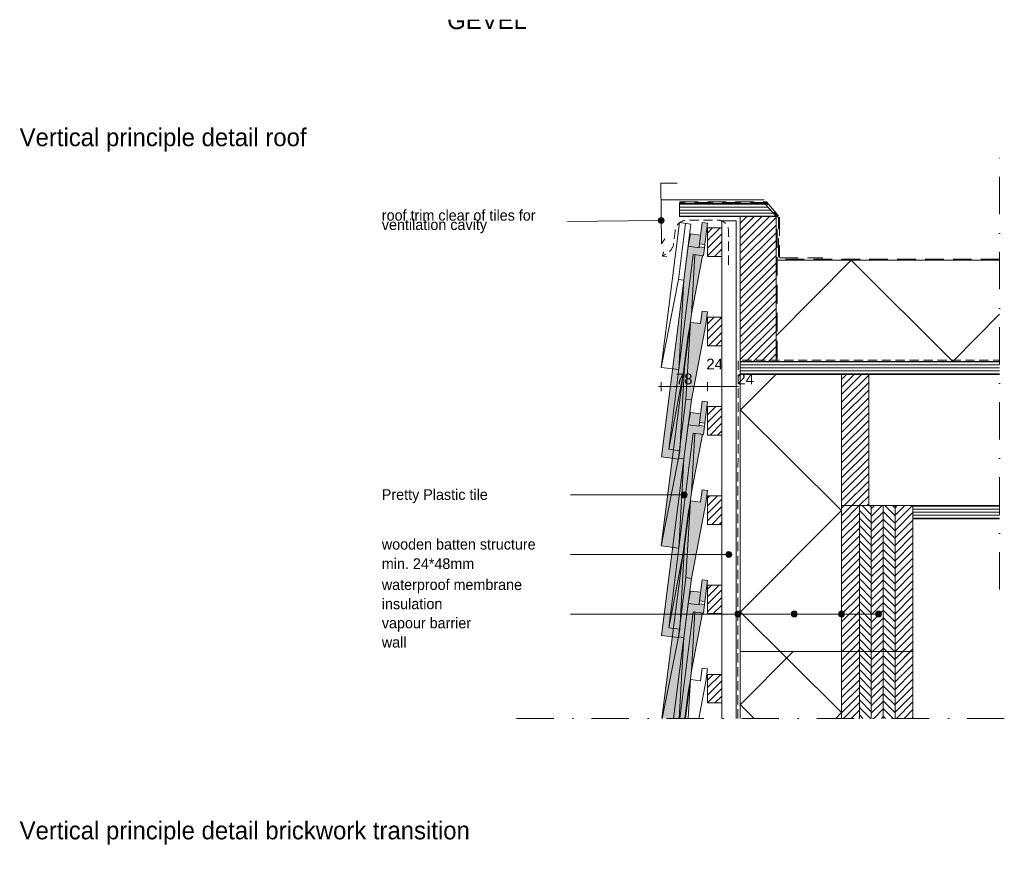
# Paper-space layout 'd-04 principle detail' of a CAD drawing. Header units: millimetres. Extents: x 14 to 195, y 11 to 290.
# Tile 2 of 2: x 18 to 183, y 150 to 290. Entities that reach past the tile are written whole.
import ezdxf
from ezdxf.xclip import XClip

# ---------------------------------------------------------------- set-up
doc = ezdxf.new("R2010")
doc.units = ezdxf.units.MM
doc.header["$MEASUREMENT"] = 0
doc.header["$XCLIPFRAME"] = 0
for name, pattern in [('B0302', [12.51, 6.26, -3.125, 0, -3.125]), ('B0701', [2.3412, 1.56, -0.7812]), ('B0703', [4.687, 3.125, -1.562])]:
    doc.linetypes.add(name, pattern=pattern)
for name, color, linetype in [('#01', 7, 'Continuous'), ('00 tegels', 7, 'Continuous'), ('Dim - 1_50_100', 7, 'Continuous'), ('Info - 1_50_100', 7, 'Continuous'), ('Info - 1_5_10', 7, 'Continuous'), ('Info - Nederlands', 7, 'Continuous')]:
    doc.layers.add(name, color=color, linetype=linetype)
doc.styles.add('GENERATED_STYLE_3', font='Helvetica.ttc')
doc.styles.add('GENERATED_STYLE_4', font='txt')
pattern_1 = [(45, (-724.6714, -74.7153), (-0.6363961, 0.6363961), [])]
pattern_2 = [(315, (-724.6714, -74.7153), (0.6363961, 0.6363961), [])]

# ---------------------------------------------------------------- blocks, each defined once
blk = doc.blocks.new('Drawing_2_1', base_point=(-724.67, -74.72))
at = {"layer": '#01', "linetype": 'Continuous', "lineweight": 0, "true_color": 0x000000}
for points in [[(125.28, 256.15), (125.32, 255.95), (125.43, 255.79), (125.59, 255.68), (125.78, 255.65), (125.97, 255.68), (126.14, 255.79), (126.24, 255.95), (126.28, 256.15), (126.24, 256.34), (126.14, 256.5), (125.97, 256.61), (125.78, 256.65), (125.59, 256.61), (125.43, 256.5), (125.32, 256.34)], [(129.13, 210.03), (129.17, 209.83), (129.28, 209.67), (129.44, 209.56), (129.63, 209.53), (129.82, 209.56), (129.98, 209.67), (130.09, 209.83), (130.13, 210.03), (130.09, 210.22), (129.98, 210.38), (129.82, 210.49), (129.63, 210.53), (129.44, 210.49), (129.28, 210.38), (129.17, 210.22)], [(136.63, 200.03), (136.67, 199.83), (136.78, 199.67), (136.94, 199.56), (137.13, 199.53), (137.32, 199.56), (137.49, 199.67), (137.6, 199.83), (137.63, 200.03), (137.6, 200.22), (137.49, 200.38), (137.32, 200.49), (137.13, 200.53), (136.94, 200.49), (136.78, 200.38), (136.67, 200.22)], [(138.15, 190.03), (138.19, 189.83), (138.3, 189.67), (138.46, 189.56), (138.65, 189.53), (138.84, 189.56), (139, 189.67), (139.11, 189.83), (139.15, 190.03), (139.11, 190.22), (139, 190.38), (138.84, 190.49), (138.65, 190.53), (138.46, 190.49), (138.3, 190.38), (138.19, 190.22)], [(147.62, 190.03), (147.66, 189.83), (147.77, 189.67), (147.93, 189.56), (148.12, 189.53), (148.31, 189.56), (148.47, 189.67), (148.58, 189.83), (148.62, 190.03), (148.58, 190.22), (148.47, 190.38), (148.31, 190.49), (148.12, 190.53), (147.93, 190.49), (147.77, 190.38), (147.66, 190.22)], [(155.56, 190.03), (155.6, 189.83), (155.71, 189.67), (155.87, 189.56), (156.06, 189.53), (156.26, 189.56), (156.42, 189.67), (156.53, 189.83), (156.56, 190.03), (156.53, 190.22), (156.42, 190.38), (156.26, 190.49), (156.06, 190.53), (155.87, 190.49), (155.71, 190.38), (155.6, 190.22)], [(161.78, 190.03), (161.82, 189.83), (161.93, 189.67), (162.09, 189.56), (162.28, 189.53), (162.48, 189.56), (162.64, 189.67), (162.75, 189.83), (162.78, 190.03), (162.75, 190.22), (162.64, 190.38), (162.48, 190.49), (162.28, 190.53), (162.09, 190.49), (161.93, 190.38), (161.82, 190.22)]]:
    blk.add_hatch(color=18, dxfattribs=at).paths.add_polyline_path(points)
at = {"layer": '00 tegels', "linetype": 'Continuous', "lineweight": 0, "true_color": 0xe4e7e8}
for points in [[(133.56, 255.67), (132.67, 255.78), (132.22, 252.22), (133.12, 252.11)], [(128.71, 216.07), (128.89, 217.47), (127.04, 217.7), (131.16, 250.41), (132.88, 250.2), (133.06, 251.61), (132.16, 251.72), (132.14, 251.57), (130.3, 251.81), (125.84, 216.43)], [(133.56, 225.67), (132.67, 225.78), (132.22, 222.22), (133.12, 222.11)], [(128.71, 186.07), (128.89, 187.47), (127.04, 187.7), (131.16, 220.41), (132.88, 220.2), (133.06, 221.61), (132.16, 221.72), (132.14, 221.57), (130.3, 221.81), (125.84, 186.43)], [(133.56, 195.67), (132.67, 195.78), (132.22, 192.22), (133.12, 192.11)], [(130.3, 191.81), (127.86, 172.5), (128.9, 172.5), (131.16, 190.41), (132.88, 190.2), (133.06, 191.61), (132.16, 191.72), (132.14, 191.57)]]:
    blk.add_hatch(color=254, dxfattribs=at).paths.add_polyline_path(points)
at = {"layer": '00 tegels', "linetype": 'Continuous', "lineweight": 0, "true_color": 0xffffff}
for points in [[(128.72, 201.09), (129.59, 216.1), (130.84, 226.02), (133.3, 238.68), (133.57, 240.8), (132.67, 240.91), (132.4, 238.81), (130.71, 239.02), (130.29, 236.91), (125.75, 201.47)], [(130.29, 206.91), (125.88, 172.5), (128.8, 172.5), (129.59, 186.1), (130.84, 196.02), (133.3, 208.68), (133.57, 210.8), (132.67, 210.91), (132.4, 208.81), (130.71, 209.02)]]:
    blk.add_hatch(color=7, dxfattribs=at).paths.add_polyline_path(points)
at = {"layer": 'Info - 1_50_100', "linetype": 'Continuous', "lineweight": 0, "true_color": 0x000000}
h = blk.add_hatch(dxfattribs=at)
h.set_pattern_fill('325_Houtachtig_plaatmate_E0', color=18, style=0, pattern_type=2)
h.set_pattern_definition([(0, (212.89555, 257.8889), (0, 0.5), [])])
h.paths.add_polyline_path([(145.06, 256.79), (143.19, 258.99), (128.87, 258.99), (128.87, 256.79)])
h = blk.add_hatch(dxfattribs=at)
h.set_pattern_fill('415_Isolatie_ruit_0001', color=18, style=0, pattern_type=2)
h.set_pattern_definition([(135.15, (140.785, 232.472), (16.881, 16.97), []), (225.15, (140.785, 232.472), (-17.06, 16.97), [])])
h.paths.add_polyline_path([(182.6, 249.47), (145.06, 249.47), (145.06, 232.47), (182.6, 232.47)])
h = blk.add_hatch(dxfattribs=at)
h.set_pattern_fill('325_Houtachtig_plaatmate_E0', color=18, style=0, pattern_type=2)
h.set_pattern_definition([(0, (222.22263, 231.37245), (0, 0.5), [])])
h.paths.add_polyline_path([(139.06, 230.27), (182.6, 230.27), (182.6, 232.47), (139.06, 232.47)])
h = blk.add_hatch(dxfattribs=at)
h.set_pattern_fill('415_Isolatie_ruit_0001', color=18, style=0, pattern_type=2)
h.set_pattern_definition([(45.15, (139.065, 224.284), (-16.97, 16.881), []), (135.15, (139.065, 224.284), (16.97, 17.06), [])])
h.paths.add_polyline_path([(139.06, 230.27), (139.06, 172.5), (156.06, 172.5), (156.06, 230.27)])
h = blk.add_hatch(dxfattribs=at)
h.set_pattern_fill('310_Naaldhout__01__0001', color=18, style=0, pattern_type=2)
h.set_pattern_definition(pattern_1)
h.paths.add_polyline_path([(156.06, 208.24), (156.06, 172.5), (159.06, 172.5), (159.06, 208.24)])
h = blk.add_hatch(dxfattribs=at)
h.set_pattern_fill('310_Naaldhout__02__0001', color=18, style=0, pattern_type=2)
h.set_pattern_definition(pattern_2)
h.paths.add_polyline_path([(159.06, 208.24), (159.06, 172.5), (161.06, 172.5), (161.06, 208.24)])
h = blk.add_hatch(dxfattribs=at)
h.set_pattern_fill('310_Naaldhout__01__0001', color=18, style=0, pattern_type=2)
h.set_pattern_definition(pattern_1)
h.paths.add_polyline_path([(161.06, 208.24), (161.06, 172.5), (163.06, 172.5), (163.06, 208.24)])
h = blk.add_hatch(dxfattribs=at)
h.set_pattern_fill('310_Naaldhout__02__0001', color=18, style=0, pattern_type=2)
h.set_pattern_definition(pattern_2)
h.paths.add_polyline_path([(163.06, 208.24), (163.06, 172.5), (165.06, 172.5), (165.06, 208.24)])
h = blk.add_hatch(dxfattribs=at)
h.set_pattern_fill('310_Naaldhout__01__0001', color=18, style=0, pattern_type=2)
h.set_pattern_definition(pattern_1)
h.paths.add_polyline_path([(165.06, 208.24), (165.06, 172.5), (168.06, 172.5), (168.06, 208.24)])
h = blk.add_hatch(dxfattribs=at)
h.set_pattern_fill('325_Houtachtig_plaatmate_E0', color=18, style=0, pattern_type=2)
h.set_pattern_definition([(0, (251.22263, 207.14105), (0, 0.5), [])])
h.paths.add_polyline_path([(168.06, 206.04), (182.6, 206.04), (182.6, 208.24), (168.06, 208.24)])
h = blk.add_hatch(dxfattribs=at)
h.set_pattern_fill('415_Isolatie_ruit_0001', color=18, style=0, pattern_type=2)
h.set_pattern_definition([(45.152, (139.065, 106.92), (-16.97, 16.881), []), (135.152, (139.065, 106.92), (16.97, 17.0605), [])])
h.paths.add_polyline_path([(139.06, 183.73), (139.06, 172.5), (156.06, 172.5), (156.06, 183.73)])
h = blk.add_hatch(dxfattribs=at)
h.set_pattern_fill('310_Naaldhout__01__0001', color=18, style=0, pattern_type=2)
h.set_pattern_definition(pattern_1)
h.paths.add_polyline_path([(156.06, 183.73), (156.06, 172.5), (159.06, 172.5), (159.06, 183.73)])
h = blk.add_hatch(dxfattribs=at)
h.set_pattern_fill('310_Naaldhout__02__0001', color=18, style=0, pattern_type=2)
h.set_pattern_definition(pattern_2)
h.paths.add_polyline_path([(159.06, 183.73), (159.06, 172.5), (161.06, 172.5), (161.06, 183.73)])
h = blk.add_hatch(dxfattribs=at)
h.set_pattern_fill('310_Naaldhout__01__0001', color=18, style=0, pattern_type=2)
h.set_pattern_definition(pattern_1)
h.paths.add_polyline_path([(161.06, 183.73), (161.06, 172.5), (163.06, 172.5), (163.06, 183.73)])
h = blk.add_hatch(dxfattribs=at)
h.set_pattern_fill('310_Naaldhout__02__0001', color=18, style=0, pattern_type=2)
h.set_pattern_definition(pattern_2)
h.paths.add_polyline_path([(163.06, 183.73), (163.06, 172.5), (165.06, 172.5), (165.06, 183.73)])
h = blk.add_hatch(dxfattribs=at)
h.set_pattern_fill('310_Naaldhout__01__0001', color=18, style=0, pattern_type=2)
h.set_pattern_definition(pattern_1)
h.paths.add_polyline_path([(165.06, 183.73), (165.06, 172.5), (168.06, 172.5), (168.06, 183.73)])
at = {"layer": 'Info - 1_5_10', "linetype": 'Continuous', "lineweight": 0, "true_color": 0x99a3a6}
h = blk.add_hatch(dxfattribs=at)
h.set_pattern_fill('310_Naaldhout__01__0001', color=253, style=0, pattern_type=2)
h.set_pattern_definition(pattern_1)
h.paths.add_polyline_path([(139.06, 256.79), (139.06, 232.47), (145.06, 232.47), (145.06, 256.79)])
h = blk.add_hatch(dxfattribs=at)
h.set_pattern_fill('310_Naaldhout__01__0001', color=253, style=0, pattern_type=2)
h.set_pattern_definition(pattern_1)
h.paths.add_polyline_path([(133.56, 254.89), (133.56, 250.09), (135.96, 250.09), (135.96, 254.89)])
at = {"layer": 'Info - 1_5_10', "linetype": 'Continuous', "lineweight": 0, "true_color": 0xe9ebeb}
for points in [[(130.7, 253.89), (130.3, 251.81), (132.14, 251.57), (132.41, 253.68)], [(131.04, 250.43), (127.04, 217.7), (128.89, 217.47), (129.72, 231.48), (130.85, 240.48), (132.74, 250.21)], [(130.7, 223.89), (130.3, 221.81), (132.14, 221.57), (132.41, 223.68)], [(131.04, 220.43), (127.04, 187.7), (128.89, 187.47), (129.72, 201.48), (130.85, 210.48), (132.74, 220.21)], [(130.7, 193.89), (130.3, 191.81), (132.14, 191.57), (132.41, 193.68)], [(131.04, 190.43), (128.85, 172.5), (129.85, 172.5), (130.85, 180.48), (132.74, 190.21)]]:
    blk.add_hatch(color=254, dxfattribs=at).paths.add_polyline_path(points)
at = {"layer": 'Info - 1_5_10', "linetype": 'Continuous', "lineweight": 0, "true_color": 0x99a3a6}
h = blk.add_hatch(dxfattribs=at)
h.set_pattern_fill('310_Naaldhout__01__0001', color=253, style=0, pattern_type=2)
h.set_pattern_definition(pattern_1)
h.paths.add_polyline_path([(133.56, 239.89), (133.56, 235.09), (135.96, 235.09), (135.96, 239.89)])
h = blk.add_hatch(dxfattribs=at)
h.set_pattern_fill('310_Naaldhout__01__0001', color=253, style=0, pattern_type=2)
h.set_pattern_definition(pattern_1)
h.paths.add_polyline_path([(156.06, 230.27), (156.06, 208.24), (160.62, 208.24), (160.62, 230.27)])
h = blk.add_hatch(dxfattribs=at)
h.set_pattern_fill('310_Naaldhout__01__0001', color=253, style=0, pattern_type=2)
h.set_pattern_definition(pattern_1)
h.paths.add_polyline_path([(133.56, 224.89), (133.56, 220.09), (135.96, 220.09), (135.96, 224.89)])
h = blk.add_hatch(dxfattribs=at)
h.set_pattern_fill('310_Naaldhout__01__0001', color=253, style=0, pattern_type=2)
h.set_pattern_definition(pattern_1)
h.paths.add_polyline_path([(133.56, 209.89), (133.56, 205.09), (135.96, 205.09), (135.96, 209.89)])
h = blk.add_hatch(dxfattribs=at)
h.set_pattern_fill('310_Naaldhout__01__0001', color=253, style=0, pattern_type=2)
h.set_pattern_definition(pattern_1)
h.paths.add_polyline_path([(133.56, 194.89), (133.56, 190.09), (135.96, 190.09), (135.96, 194.89)])
h = blk.add_hatch(dxfattribs=at)
h.set_pattern_fill('310_Naaldhout__01__0001', color=253, style=0, pattern_type=2)
h.set_pattern_definition(pattern_1)
h.paths.add_polyline_path([(133.56, 179.89), (133.56, 175.09), (135.96, 175.09), (135.96, 179.89)])
at = {"layer": '#01', "color": 9, "linetype": 'Continuous', "lineweight": 0}
for p, q in [((125.28, 256.14), (110.06, 255.98)), ((132.22, 252.22), (132.16, 251.72)), ((133.12, 252.11), (133.06, 251.61)), ((132.22, 222.22), (132.16, 221.72)), ((133.12, 222.11), (133.06, 221.61)), ((129.13, 210.03), (110.55, 210.03)), ((136.63, 200.03), (110.55, 200.03)), ((132.22, 192.22), (132.16, 191.72)), ((133.12, 192.11), (133.06, 191.61)), ((155.56, 190.03), (110.55, 190.03)), ((138.15, 190.03), (110.55, 190.03)), ((161.78, 190.03), (116.77, 190.03)), ((147.62, 190.03), (118.95, 190.03))]:
    blk.add_line(p, q, dxfattribs=at)
at = {"layer": '#01', "color": 4, "linetype": 'Continuous', "lineweight": 0, "flags": 128}
blk.add_lwpolyline([(156.06, 172.5), (156.06, 183.73), (168.06, 183.73), (168.06, 172.5)], dxfattribs=at)
at = {"layer": '#01', "color": 1, "linetype": 'Continuous', "lineweight": 0}
for centre in [(125.78, 256.15), (129.63, 210.03), (137.13, 200.03), (138.65, 190.03), (148.12, 190.03), (156.06, 190.03), (162.28, 190.03)]:
    blk.add_circle(centre, 0.5, dxfattribs=at)
at = {"layer": '00 tegels', "color": 9, "linetype": 'Continuous', "lineweight": 0}
blk.add_line((125.76, 259.63), (143.08, 259.63), dxfattribs=at)
at = {"layer": '00 tegels', "color": 253, "linetype": 'Continuous', "lineweight": 0, "true_color": 0x99a3a6}
for p, q in [((125.75, 231.47), (128.87, 255.79)), ((128.69, 246.22), (129.88, 255.66)), ((129.88, 255.66), (128.69, 246.22)), ((128.87, 255.79), (130.78, 255.55)), ((130.78, 255.55), (129.59, 246.1)), ((125.75, 231.47), (128.69, 246.22)), ((128.69, 246.22), (125.75, 231.47)), ((129.59, 246.1), (128.69, 246.22)), ((128.69, 246.22), (129.59, 246.1)), ((129.59, 246.1), (128.72, 231.09)), ((132.4, 238.81), (132.67, 240.91)), ((132.67, 240.91), (133.57, 240.8)), ((133.57, 240.8), (133.3, 238.68)), ((129.94, 226.14), (130.71, 239.02)), ((130.71, 239.02), (129.94, 226.14)), ((130.29, 236.91), (130.71, 239.02)), ((130.71, 239.02), (132.4, 238.81)), ((133.3, 238.68), (130.84, 226.02)), ((125.75, 201.47), (130.29, 236.91)), ((128.72, 231.09), (125.75, 231.47)), ((128.69, 216.22), (129.94, 226.14)), ((129.94, 226.14), (128.69, 216.22)), ((130.84, 226.02), (129.59, 216.1)), ((130.84, 226.02), (129.94, 226.14)), ((129.94, 226.14), (130.84, 226.02)), ((125.75, 201.47), (128.69, 216.22)), ((128.69, 216.22), (125.75, 201.47)), ((129.59, 216.1), (128.69, 216.22)), ((128.69, 216.22), (129.59, 216.1)), ((129.59, 216.1), (128.72, 201.09)), ((132.4, 208.81), (132.67, 210.91)), ((132.67, 210.91), (133.57, 210.8)), ((133.57, 210.8), (133.3, 208.68)), ((129.94, 196.14), (130.71, 209.02)), ((130.71, 209.02), (129.94, 196.14)), ((130.29, 206.91), (130.71, 209.02)), ((130.71, 209.02), (132.4, 208.81)), ((133.3, 208.68), (130.84, 196.02)), ((125.88, 172.5), (130.29, 206.91)), ((128.72, 201.09), (125.75, 201.47)), ((128.69, 186.22), (129.94, 196.14)), ((129.94, 196.14), (128.69, 186.22)), ((130.84, 196.02), (129.59, 186.1)), ((130.84, 196.02), (129.94, 196.14)), ((129.94, 196.14), (130.84, 196.02)), ((125.96, 172.5), (128.69, 186.22)), ((128.69, 186.22), (125.96, 172.5)), ((129.59, 186.1), (128.69, 186.22)), ((128.69, 186.22), (129.59, 186.1)), ((129.59, 186.1), (128.8, 172.5)), ((132.4, 178.82), (132.67, 180.92)), ((132.67, 180.92), (133.57, 180.81)), ((133.57, 180.81), (133.3, 178.69)), ((130.29, 176.92), (130.71, 179.03)), ((130.32, 172.5), (130.71, 179.03)), ((130.71, 179.03), (130.32, 172.5)), ((130.71, 179.03), (132.4, 178.82)), ((133.3, 178.69), (132.1, 172.5)), ((129.73, 172.5), (130.29, 176.92))]:
    blk.add_line(p, q, dxfattribs=at)
at = {"layer": '00 tegels', "color": 9, "linetype": 'Continuous', "lineweight": 0, "flags": 128}
for points in [[(126.39, 253.08), (125.82, 252.22), (125.72, 262.39), (128.46, 262.43)], [(132.41, 253.68), (130.7, 253.89), (130.3, 251.81)], [(132.33, 253.11), (132.27, 252.62)], [(132.74, 250.21), (130.85, 240.48), (131.43, 250.38)], [(129.72, 231.48), (130.85, 240.48)], [(132.41, 223.68), (130.7, 223.89), (130.3, 221.81)], [(132.33, 223.11), (132.27, 222.62)], [(132.74, 220.21), (130.85, 210.48), (131.43, 220.38)], [(129.72, 201.48), (130.85, 210.48)], [(132.41, 193.68), (130.7, 193.89), (130.3, 191.81)], [(132.33, 193.11), (132.27, 192.62)], [(132.74, 190.21), (130.85, 180.48), (131.43, 190.38)], [(129.85, 172.5), (130.85, 180.48)]]:
    blk.add_lwpolyline(points, dxfattribs=at)
at = {"layer": '00 tegels', "color": 2, "linetype": 'Continuous', "lineweight": 0, "flags": 128}
for points in [[(133.56, 255.67), (132.67, 255.78), (132.22, 252.22), (133.12, 252.11)], [(128.71, 216.07), (128.89, 217.47), (127.04, 217.7), (131.16, 250.41), (132.88, 250.2), (133.06, 251.61), (132.16, 251.72), (132.14, 251.57), (130.3, 251.81), (125.84, 216.43)], [(133.56, 225.67), (132.67, 225.78), (132.22, 222.22), (133.12, 222.11)], [(128.71, 186.07), (128.89, 187.47), (127.04, 187.7), (131.16, 220.41), (132.88, 220.2), (133.06, 221.61), (132.16, 221.72), (132.14, 221.57), (130.3, 221.81), (125.84, 186.43)], [(133.56, 195.67), (132.67, 195.78), (132.22, 192.22), (133.12, 192.11)]]:
    blk.add_lwpolyline(points, close=True, dxfattribs=at)
at = {"layer": '00 tegels', "color": 9, "linetype": 'Continuous', "lineweight": 0, "flags": 128}
for points in [[(128.89, 217.47), (129.72, 231.48), (127.04, 217.7)], [(128.89, 187.47), (129.72, 201.48), (127.04, 187.7)]]:
    blk.add_lwpolyline(points, close=True, dxfattribs=at)
at = {"layer": '00 tegels', "color": 2, "linetype": 'Continuous', "lineweight": 0, "flags": 128}
blk.add_lwpolyline([(128.9, 172.5), (131.16, 190.41), (132.88, 190.2), (133.06, 191.61), (132.16, 191.72), (132.14, 191.57), (130.3, 191.81), (127.86, 172.5)], dxfattribs=at)
at = {"layer": 'Dim - 1_50_100', "color": 1, "linetype": 'Continuous', "lineweight": 0}
for p, q in [((125.35, 228.24), (125.75, 228.24)), ((125.75, 227.49), (125.75, 228.99)), ((125.75, 228.24), (133.56, 228.24)), ((133.56, 227.49), (133.56, 228.99)), ((133.56, 228.24), (135.96, 228.24)), ((135.96, 227.49), (135.96, 228.99)), ((135.96, 228.24), (138.36, 228.24)), ((138.36, 227.49), (138.36, 228.99)), ((138.36, 228.24), (138.76, 228.24))]:
    blk.add_line(p, q, dxfattribs=at)
at = {"layer": 'Info - 1_50_100', "color": 2, "linetype": 'B0703', "lineweight": 0}
for p, q in [((128.85, 259.29), (143.45, 259.29)), ((143.45, 259.29), (145.66, 256.7)), ((145.66, 256.7), (145.66, 249.86)), ((145.66, 249.86), (152.9, 249.86))]:
    blk.add_line(p, q, dxfattribs=at)
at = {"layer": 'Info - 1_50_100', "color": 9, "linetype": 'Continuous', "lineweight": 0}
for q in [(126.15, 250.86), (126.71, 250.03)]:
    blk.add_line((126.01, 250.17), q, dxfattribs=at)
at = {"layer": 'Info - 1_50_100', "color": 3, "linetype": 'Continuous', "lineweight": 0}
for p, q in [((182.6, 230.27), (160.62, 230.27)), ((160.62, 230.27), (160.62, 208.24)), ((182.6, 208.24), (168.06, 208.24)), ((156.06, 172.5), (156.06, 180.95))]:
    blk.add_line(p, q, dxfattribs=at)
at = {"layer": 'Info - 1_50_100', "color": 4, "linetype": 'Continuous', "lineweight": 0}
for p, q in [((156.06, 172.5), (156.06, 208.24)), ((168.06, 208.24), (156.06, 208.24)), ((168.06, 172.5), (168.06, 208.24))]:
    blk.add_line(p, q, dxfattribs=at)
at = {"layer": 'Info - 1_50_100', "color": 2, "linetype": 'B0703', "lineweight": 0, "flags": 128}
for points in [[(182.6, 249.67), (145.49, 249.67), (145.49, 256.6), (143.28, 259.19), (128.87, 259.19)], [(145.26, 232.82), (145.26, 256.13)]]:
    blk.add_lwpolyline(points, dxfattribs=at)
at = {"layer": 'Info - 1_50_100', "color": 9, "linetype": 'Continuous', "lineweight": 0, "flags": 128}
blk.add_lwpolyline([(145.06, 256.79), (143.19, 258.99), (128.87, 258.99), (128.87, 256.79)], close=True, dxfattribs=at)
at = {"layer": 'Info - 1_50_100', "color": 9, "linetype": 'B0701', "lineweight": 0, "flags": 128}
blk.add_lwpolyline([(137.07, 248.72), (137.07, 254.2, 0.414214), (135.42, 256.2), (130.11, 256.2, 0.381601), (128.12, 254.43), (127.87, 252.26, -0.222166), (126.99, 250.81), (126.01, 250.17)], format="xyb", dxfattribs=at)
at = {"layer": 'Info - 1_50_100', "color": 9, "linetype": 'Continuous', "lineweight": 0, "flags": 128}
for points in [[(135.96, 172.5), (135.96, 256.09), (138.36, 256.09), (138.36, 172.5)], [(182.6, 232.47), (139.06, 232.47), (139.06, 230.27), (182.6, 230.27)], [(156.06, 172.5), (156.06, 208.24), (159.06, 208.24), (159.06, 172.5)], [(159.06, 172.5), (159.06, 208.24), (161.06, 208.24), (161.06, 172.5)], [(161.06, 172.5), (161.06, 208.24), (163.06, 208.24), (163.06, 172.5)], [(163.06, 172.5), (163.06, 208.24), (165.06, 208.24), (165.06, 172.5)], [(165.06, 172.5), (165.06, 208.24), (168.06, 208.24), (168.06, 172.5)], [(182.6, 208.24), (168.06, 208.24), (168.06, 206.04), (182.6, 206.04)], [(156.06, 172.5), (156.06, 183.73), (159.06, 183.73), (159.06, 172.5)], [(159.06, 172.5), (159.06, 183.73), (161.06, 183.73), (161.06, 172.5)], [(161.06, 172.5), (161.06, 183.73), (163.06, 183.73), (163.06, 172.5)], [(163.06, 172.5), (163.06, 183.73), (165.06, 183.73), (165.06, 172.5)], [(165.06, 172.5), (165.06, 183.73), (168.06, 183.73), (168.06, 172.5)]]:
    blk.add_lwpolyline(points, dxfattribs=at)
at = {"layer": 'Info - 1_50_100', "color": 1, "linetype": 'Continuous', "lineweight": 0, "flags": 128}
for points in [[(182.6, 232.47), (145.06, 232.47), (145.06, 249.47), (182.6, 249.47)], [(139.06, 172.5), (139.06, 230.27), (156.06, 230.27), (156.06, 172.5)], [(139.06, 172.5), (139.06, 183.73), (156.06, 183.73), (156.06, 172.5)]]:
    blk.add_lwpolyline(points, dxfattribs=at)
at = {"layer": 'Info - 1_50_100', "color": 2, "linetype": 'B0701', "lineweight": 0, "flags": 128}
blk.add_lwpolyline([(138.65, 172.5), (138.65, 186.06), (138.69, 232.67), (182.6, 232.65)], dxfattribs=at)
at = {"layer": 'Info - 1_5_10', "color": 2, "linetype": 'Continuous', "lineweight": 0, "flags": 128}
for points in [[(139.06, 256.79), (145.06, 256.79), (145.06, 232.47), (139.06, 232.47)], [(156.06, 230.27), (160.62, 230.27), (160.62, 208.24), (156.06, 208.24)]]:
    blk.add_lwpolyline(points, close=True, dxfattribs=at)
at = {"layer": 'Info - 1_5_10', "color": 1, "linetype": 'Continuous', "lineweight": 0, "flags": 128}
for points in [[(133.56, 254.89), (135.96, 254.89), (135.96, 250.09), (133.56, 250.09)], [(133.56, 239.89), (135.96, 239.89), (135.96, 235.09), (133.56, 235.09)], [(133.56, 224.89), (135.96, 224.89), (135.96, 220.09), (133.56, 220.09)], [(133.56, 209.89), (135.96, 209.89), (135.96, 205.09), (133.56, 205.09)], [(133.56, 194.89), (135.96, 194.89), (135.96, 190.09), (133.56, 190.09)], [(133.56, 179.89), (135.96, 179.89), (135.96, 175.09), (133.56, 175.09)]]:
    blk.add_lwpolyline(points, close=True, dxfattribs=at)
at = {"layer": 'Dim - 1_50_100', "color": 2, "linetype": 'Continuous', "lineweight": 0, "char_height": 1.8, "width": 2.8266, "attachment_point": 7, "style": 'GENERATED_STYLE_3'}
for s, insert in [('\\A1;{\\pql;\\fHelvetica|b0|i0|c0|p0;\\W1.000000;24}', (133.35, 231.12)), ('\\A1;{\\pql;\\fHelvetica|b0|i0|c0|p0;\\W1.000000;78}', (128.24, 228.6)), ('\\A1;{\\pql;\\fHelvetica|b0|i0|c0|p0;\\W1.000000;24}', (138.56, 228.6))]:
    blk.add_mtext(s, dxfattribs=dict(at, insert=insert))
at = {"layer": 'Info - Nederlands', "color": 2, "linetype": 'Continuous', "lineweight": 0, "insert": (89.84, 288.25), "char_height": 3, "width": 77.6083, "attachment_point": 7, "style": 'GENERATED_STYLE_4'}
blk.add_mtext('\\A1;{\\pql;\\fWork Sans|b0|i0|c0|p0;\\W1.000000;PRINCIPE DETAILS KOZIJN ACHTER IN GEVEL\\P\\pql;\\fWork Sans|b0|i0|c0|p0;\\W1.000000;}', dxfattribs=at)
at = {"layer": 'Info - Nederlands', "color": 2, "linetype": 'Continuous', "lineweight": 0, "char_height": 1.8, "width": 30.8877, "attachment_point": 4, "style": 'GENERATED_STYLE_4'}
for s, insert, line_spacing_factor in [('\\A1;{\\pql;\\fWork Sans|b0|i0|c0|p0;\\W1.000000;roof trim clear of tiles for ventilation cavity}', (78.87, 255.96), 0.526293), ('\\A1;{\\pql;\\fWork Sans|b0|i0|c0|p0;\\W1.000000;wooden batten structure\\P\\pql;\\fWork Sans|b0|i0|c0|p0;\\W1.000000;min. 24*48mm}', (78.87, 200.11), 1.089132)]:
    blk.add_mtext(s, dxfattribs=dict(at, insert=insert, line_spacing_factor=line_spacing_factor))
at = {"layer": 'Info - Nederlands', "color": 2, "linetype": 'Continuous', "lineweight": 0, "insert": (78.87, 209.83), "char_height": 1.8, "attachment_point": 4, "style": 'GENERATED_STYLE_4'}
blk.add_mtext('\\A1;{\\pql;\\fWork Sans|b0|i0|c0|p0;\\W1.000000;Pretty Plastic tile }', dxfattribs=at)
at = {"layer": 'Info - Nederlands', "color": 2, "linetype": 'Continuous', "lineweight": 0, "insert": (78.87, 190.12), "char_height": 1.8, "attachment_point": 4, "line_spacing_factor": 1.07353, "style": 'GENERATED_STYLE_4'}
blk.add_mtext('\\A1;{\\pql;\\fWork Sans|b0|i0|c0|p0;\\W1.000000;waterproof membrane\\P\\pql;\\fWork Sans|b0|i0|c0|p0;\\W1.000000;insulation\\P\\pql;\\fWork Sans|b0|i0|c0|p0;\\W1.000000;vapour barrier\\P\\pql;\\fWork Sans|b0|i0|c0|p0;\\W1.000000;wall}', dxfattribs=at)

psp = doc.layouts.new('d-04 principle detail')

# ---------------------------------------------------------------- linework, layer by layer
at = {"layer": '#01', "color": 2, "linetype": 'B0302', "lineweight": 0}
for p, q in [((182.6, 194.15), (182.6, 269.15)), ((183.39, 172.5), (101.06, 172.5))]:
    psp.add_line(p, q, dxfattribs=at)

# ---------------------------------------------------------------- block references
at = {"color": 4, "linetype": 'Continuous', "lineweight": 0}
ref = psp.add_blockref('Drawing_2_1', (-724.67, -74.72), dxfattribs=at)
XClip(ref).set_block_clipping_path([(72.4464279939, 172.5005805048), (182.5968136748, 289.8782006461)])

# ---------------------------------------------------------------- texts
at = {"layer": 'Info - 1_5_10', "color": 2, "linetype": 'Continuous', "lineweight": 0, "char_height": 3, "attachment_point": 7, "style": 'GENERATED_STYLE_4'}
for s, insert in [('\\A1;{\\pql;\\fWork Sans|b0|i0|c0|p0;\\W1.000000;Vertical principle detail roof}', (18.06, 267.72)), ('\\A1;{\\pql;\\fWork Sans|b0|i0|c0|p0;\\W1.000000;Vertical principle detail brickwork transition}', (18.06, 151.27))]:
    psp.add_mtext(s, dxfattribs=dict(at, insert=insert))

doc.saveas('drawing.dxf')
